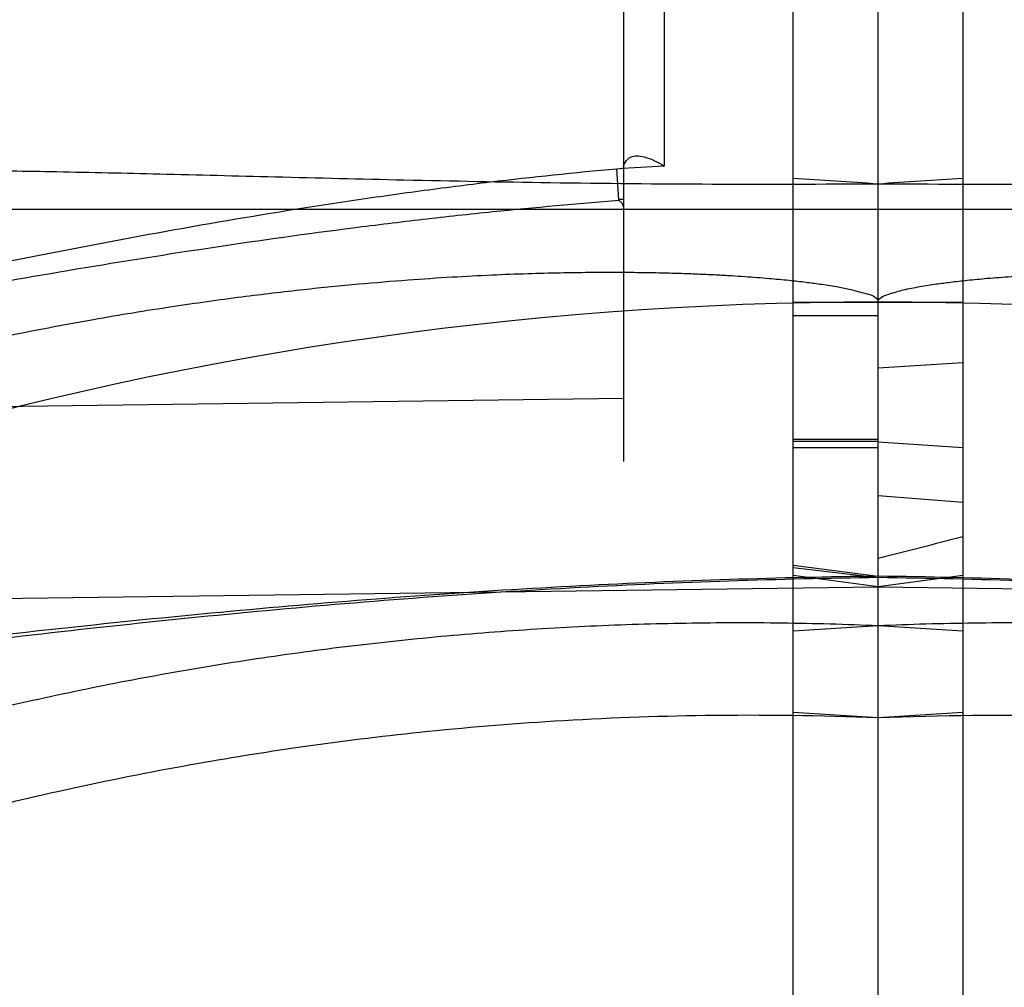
# Model space of a CAD drawing. Header units: millimetres. Extents: x 0 to 297, y 0 to 210.
# Tile 50 of 256: x 141.183 to 141.287, y 91.147 to 91.249. Entities that reach past the tile are written whole.
import ezdxf

# ---------------------------------------------------------------- set-up
doc = ezdxf.new("R2010")
doc.units = ezdxf.units.MM
doc.header["$LTSCALE"] = 16.335
doc.layers.get('0').update_dxf_attribs({"linetype": 'CONTINUOUS'})
for name, color, linetype in [('01_GLOBAL', 7, 'CONTINUOUS'), ('INTFCLR_1', 7, 'CONTINUOUS'), ('INTFCLR_144815', 7, 'CONTINUOUS'), ('INTFCLR_72935', 7, 'CONTINUOUS')]:
    doc.layers.add(name, color=color, linetype=linetype)

msp = doc.modelspace()

# ---------------------------------------------------------------- linework, layer by layer
at = {"color": 7, "linetype": 'Continuous'}
msp.add_circle((142.5788034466, 92.2083412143), 3.42, dxfattribs=at)
at = {"color": 9, "linetype": 'Continuous'}
msp.add_arc((142.5788034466, 92.2083412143), 3.3761688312, 182.9674534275, 267.0325465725, dxfattribs=at)
at = {"layer": '01_GLOBAL', "color": 7, "linetype": 'Continuous'}
msp.add_circle((142.5788034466, 92.2083412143), 3.465, dxfattribs=at)
at = {"layer": 'INTFCLR_1', "color": 6, "linetype": 'Continuous'}
for p, q in [((141.264551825, 90.1208769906), (141.264551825, 91.6493021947)), ((141.273551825, 91.0042579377), (141.273551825, 91.6500895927)), ((141.264551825, 91.1846228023), (141.273551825, 91.18519053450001)), ((141.264551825, 91.1760030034), (141.273551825, 91.1754196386))]:
    msp.add_line(p, q, dxfattribs=at)
at = {"layer": 'INTFCLR_1', "color": 9, "linetype": 'Continuous'}
for p, q in [((141.264551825, 91.2293395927), (141.5094200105, 91.2293395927)), ((141.264551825, 91.21948639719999), (141.273551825, 91.21948639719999)), ((141.264551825, 91.21806668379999), (141.273551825, 91.21806668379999)), ((141.273551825, 91.2049275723), (141.264551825, 91.2049275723)), ((141.264551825, 91.2047509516), (141.273551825, 91.2047509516)), ((141.273551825, 91.20403586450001), (141.264551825, 91.20403586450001)), ((141.264551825, 91.191579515), (141.273551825, 91.1904181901)), ((141.264551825, 91.19134362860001), (141.273551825, 91.19026956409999)), ((141.273551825, 91.1892905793), (141.264551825, 91.19048524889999)), ((141.273551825, 91.18929057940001), (141.5103153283, 91.1861794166))]:
    msp.add_line(p, q, dxfattribs=at)
at = {"layer": 'INTFCLR_1', "color": 6, "linetype": 'Continuous'}
for centre, radius, start, end in [((141.273551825, 90.84008959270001), 0.5431065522, 270, 90.00000002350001), ((141.273551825, 90.84008959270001), 0.5161422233, 270, 90.00000002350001), ((141.1760619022, 89.80764390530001), 1.4276944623, 86.0845186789, 86.4464732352)]:
    msp.add_arc(centre, radius, start, end, dxfattribs=at)
at = {"layer": 'INTFCLR_1', "color": 9, "linetype": 'Continuous'}
for radius, start, end in [(0.4693968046, 56.81755615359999, 90), (0.3793960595, 22.4933176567, 89.9999999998)]:
    msp.add_arc((141.273551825, 90.84008959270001), radius, start, end, dxfattribs=at)
at = {"layer": 'INTFCLR_1', "color": 6, "linetype": 'Continuous'}
for points, knots in [([(141.379894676, 91.23346838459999), (141.376638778, 91.2334797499), (141.3700912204, 91.2334475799), (141.359849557, 91.2332835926), (141.348752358, 91.23302877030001), (141.3363487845, 91.23270915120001), (141.3224467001, 91.23236886), (141.3070197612, 91.23208418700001), (141.290522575, 91.2319390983), (141.2792188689, 91.2319647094), (141.273551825, 91.23200597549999)], [0, 0, 0, 0, 0.09183865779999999, 0.1846797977, 0.2889176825, 0.4049349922, 0.5346599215, 0.6811662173, 0.8401472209, 1, 1, 1, 1]), ([(141.273551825, 91.21948639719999), (141.2735451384, 91.2199503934), (141.274883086, 91.2204007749), (141.2762436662, 91.22080334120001), (141.2780015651, 91.22114186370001), (141.2796433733, 91.2214002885), (141.2813213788, 91.2216213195), (141.2831112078, 91.2218229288), (141.2852581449, 91.22202557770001), (141.2873008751, 91.22218220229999), (141.2891684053, 91.2223017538), (141.2907706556, 91.22239004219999), (141.292527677, 91.2224710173), (141.2944560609, 91.2225421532), (141.2965742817, 91.2226003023), (141.2989030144, 91.2226415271), (141.3014654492, 91.2226609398), (141.3042888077, 91.2226524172), (141.3074041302, 91.222608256), (141.3108470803, 91.22251875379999), (141.3146592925, 91.2223716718), (141.3188891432, 91.2221514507), (141.3235937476, 91.2218380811), (141.3288408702, 91.22140568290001), (141.3347121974, 91.2208202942), (141.3413059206, 91.2200375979), (141.3487416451, 91.2189963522), (141.3571698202, 91.2176227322), (141.3631147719, 91.2164771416), (141.3662812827, 91.21583959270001)], [0, 0, 0, 0, 0.0148658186, 0.0326246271, 0.0512708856, 0.0704117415, 0.0863408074, 0.1053750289, 0.1281438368, 0.1554085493, 0.1710067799, 0.188092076, 0.2068144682, 0.2273525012, 0.2499096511, 0.2746969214, 0.3019647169, 0.3319990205, 0.3651428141, 0.401772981, 0.4423296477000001, 0.4873557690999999, 0.5374568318, 0.5933715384, 0.6560113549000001, 0.7264694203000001, 0.8060723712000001, 0.8965240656, 1, 1, 1, 1]), ([(141.273551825, 91.18519053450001), (141.2769387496, 91.1853348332), (141.2837172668, 91.1855235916), (141.2938885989, 91.1855068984), (141.3040550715, 91.18519041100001), (141.3142077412, 91.18457440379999), (141.3243378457, 91.183659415), (141.3344365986, 91.18244623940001), (141.3444952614, 91.18093592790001), (141.3545051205, 91.1791297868), (141.3644574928, 91.17702938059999), (141.3743437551, 91.1746365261), (141.3841553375, 91.17195329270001), (141.3938837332, 91.168982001), (141.4035204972, 91.1657252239), (141.4130572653, 91.1621857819), (141.4224857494, 91.1583667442), (141.4317977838, 91.15427141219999), (141.4409853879, 91.14990328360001), (141.4500404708, 91.1452661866), (141.4589553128, 91.1403640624), (141.4677219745, 91.1352012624), (141.4763330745, 91.1297821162), (141.4847808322, 91.1241115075), (141.4930580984, 91.1181942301), (141.5011574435, 91.11203559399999), (141.5090720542, 91.1056407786), (141.5167948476, 91.0990155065), (141.5243193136, 91.0921653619), (141.531638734, 91.0850964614), (141.5387469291, 91.07781477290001), (141.5456375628, 91.07032678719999), (141.5523048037, 91.06263884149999), (141.5587427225, 91.0547577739), (141.5649458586, 91.0466902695), (141.5709087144, 91.0384434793), (141.5766262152, 91.0300244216), (141.5820933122, 91.02144053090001), (141.5873053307, 91.0126991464), (141.5922576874, 91.003807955), (141.5969461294, 90.99477459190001), (141.6013665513, 90.98560696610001), (141.6055151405, 90.97631298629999), (141.6093882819, 90.96690074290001), (141.6129825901, 90.9573784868), (141.6151908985, 90.9509622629), (141.6162475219, 90.9477387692)], [0, 0, 0, 0, 0.0227205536, 0.0454410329, 0.06816134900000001, 0.09088163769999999, 0.1136018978, 0.1363221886, 0.1590426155, 0.1817632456, 0.2044840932, 0.2272051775, 0.2499266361, 0.2726484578, 0.2953706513, 0.3180932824, 0.3408163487, 0.363539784, 0.3862638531, 0.4089891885, 0.4317141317, 0.4544408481, 0.4771673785, 0.4998953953, 0.5226228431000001, 0.5453516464, 0.5680799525, 0.5908095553, 0.6135387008, 0.6362690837, 0.6589990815, 0.6817302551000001, 0.7044610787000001, 0.7271930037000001, 0.7499246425, 0.7726572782, 0.7953897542, 0.8181230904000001, 0.8408563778, 0.8635903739, 0.8863244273, 0.90905904, 0.9317938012, 0.9545290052, 0.9772643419, 1, 1, 1, 1]), ([(141.273551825, 91.1754196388), (141.2802383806, 91.17569400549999), (141.2936314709, 91.1758414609), (141.3136931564, 91.174861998), (141.333696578, 91.17267773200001), (141.3536324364, 91.1692804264), (141.3733835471, 91.16467002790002), (141.3925222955, 91.1589612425), (141.4112398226, 91.1521542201), (141.429528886, 91.1442551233), (141.4476081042, 91.1351158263), (141.4650996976, 91.12490336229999), (141.4819327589, 91.1136612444), (141.4980515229, 91.1014306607), (141.513396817, 91.0882570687), (141.5279188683, 91.0741852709), (141.5415615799, 91.05927217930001), (141.5542787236, 91.0435689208), (141.566017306, 91.02714532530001), (141.5767435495, 91.01005456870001), (141.586423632, 90.99235160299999), (141.5950207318, 90.97410428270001), (141.6025009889, 90.9553900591), (141.6088428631, 90.9362701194), (141.6140279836, 90.9168033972), (141.6180381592, 90.8970567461), (141.6208576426, 90.877105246), (141.6224756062, 90.8570295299), (141.6228875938, 90.8369136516), (141.6220957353, 90.81682868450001), (141.6201063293, 90.7968408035), (141.6169268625, 90.77700966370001), (141.6125686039, 90.7574039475), (141.6070465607, 90.7380925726), (141.600382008, 90.71915006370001), (141.5926019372, 90.70065078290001), (141.5837385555, 90.6826636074), (141.5738222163, 90.6652440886), (141.5628929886, 90.6484599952), (141.5509916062, 90.6323694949), (141.538163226, 90.6170274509), (141.5244418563, 90.60247353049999), (141.5098870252, 90.5887718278), (141.494542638, 90.575960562), (141.4784714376, 90.5640906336), (141.4617271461, 90.5532022), (141.4443769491, 90.5433356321), (141.4265001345, 90.5345314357), (141.4085261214, 90.52696935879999), (141.3910227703, 90.52076276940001), (141.374768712, 90.51595910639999), (141.3600533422, 90.5123677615), (141.3469461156, 90.50974854), (141.3344969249, 90.50774192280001), (141.32162892, 90.50614919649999), (141.3073219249, 90.50496210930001), (141.2911119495, 90.5043520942), (141.2796603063, 90.5045088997), (141.273551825, 90.5047595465)], [0, 0, 0, 0, 0.0185657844, 0.0371317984, 0.05569073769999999, 0.0743563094, 0.09320240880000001, 0.1119235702, 0.129729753, 0.1484268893, 0.1671582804, 0.1858963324, 0.2045840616, 0.2232805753, 0.241995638, 0.2606572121, 0.2793460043, 0.298034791, 0.3166822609, 0.3353170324, 0.3539796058, 0.3726237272, 0.3912431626, 0.4098577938, 0.4284754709, 0.4470981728, 0.4657246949, 0.4843423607, 0.5029403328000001, 0.5215094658, 0.5400731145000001, 0.5586325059, 0.5771954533, 0.5957587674, 0.6143211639, 0.6328711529, 0.651401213, 0.6699184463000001, 0.6884460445, 0.7069331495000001, 0.7254085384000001, 0.7438945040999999, 0.7623917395, 0.7808314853, 0.7993176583, 0.8177869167, 0.8362093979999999, 0.8546575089, 0.8730374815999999, 0.8902753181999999, 0.9061521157, 0.9200376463, 0.9322836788, 0.9432240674, 0.9550134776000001, 0.9682465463, 0.9830392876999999, 1, 1, 1, 1])]:
    msp.add_open_spline(points, degree=3, knots=knots, dxfattribs=at)
at = {"layer": 'INTFCLR_1', "color": 9, "linetype": 'Continuous'}
for points, knots in [([(141.5103153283, 91.1861794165), (141.5103153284, 91.1853274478), (141.5101091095, 91.1836521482), (141.509112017, 91.18133788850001), (141.507542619, 91.1793769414), (141.5055265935, 91.177755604), (141.5031614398, 91.17642851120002), (141.4995441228, 91.17496275), (141.4955606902, 91.173984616), (141.4913735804, 91.17332066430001), (141.4869069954, 91.1728277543), (141.4811217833, 91.1725217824), (141.4739824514, 91.1725139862), (141.4678859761, 91.17273595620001), (141.4629075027, 91.173020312), (141.4578247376, 91.1733721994), (141.4514026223, 91.17391720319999), (141.4436244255, 91.1746968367), (141.433108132, 91.17586993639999), (141.419852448, 91.1775061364), (141.4038479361, 91.1795755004), (141.3877160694, 91.18164414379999), (141.365980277, 91.1842938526), (141.3440731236, 91.18661308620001), (141.3247806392, 91.1881731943), (141.3136773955, 91.18891637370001), (141.2975311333, 91.1898406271), (141.2841483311, 91.19028249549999), (141.2735518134, 91.1904181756)], [0, 0, 0, 0, 0.0104860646, 0.0204761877, 0.0306271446, 0.0410848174, 0.0521313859, 0.0638920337, 0.0890319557, 0.1023818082, 0.1160723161, 0.1443183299, 0.1736348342, 0.2039189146, 0.219389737, 0.2350089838, 0.2666261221, 0.2987127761, 0.3312205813, 0.3968618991, 0.4630987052, 0.529845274, 0.597038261, 0.7326043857, 0.8009458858, 0.8352534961, 0.8695669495, 1, 1, 1, 1]), ([(141.5115099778, 91.1859520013), (141.511509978, 91.18505605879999), (141.511304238, 91.18330038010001), (141.5103069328, 91.1808680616), (141.5087318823, 91.178801), (141.5067042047, 91.177089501), (141.5043245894, 91.1756885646), (141.500690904, 91.1741433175), (141.4966823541, 91.1731083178), (141.492469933, 91.1724055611), (141.4879800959, 91.17188301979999), (141.4821639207, 91.1715560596), (141.4749863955, 91.17154191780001), (141.4688578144, 91.1717705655), (141.4638533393, 91.17206584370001), (141.4587437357, 91.1724321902), (141.4522877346, 91.1730008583), (141.4444688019, 91.17381561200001), (141.4338970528, 91.17504279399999), (141.4205719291, 91.1767559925), (141.4044841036, 91.17892413), (141.3882680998, 91.1810923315), (141.3664199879, 91.1838698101), (141.3443981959, 91.1863007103), (141.3250025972, 91.1879340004), (141.3138407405, 91.188710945), (141.297626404, 91.1896748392), (141.2841884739, 91.1901326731), (141.2735518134, 91.1902695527)], [0, 0, 0, 0, 0.0109495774, 0.0213196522, 0.0317515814, 0.042393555, 0.05355310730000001, 0.0653771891, 0.09055277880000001, 0.1038959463, 0.1175707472, 0.1457706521, 0.1750333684, 0.2052626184, 0.220706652, 0.2362998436, 0.2678673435, 0.2999076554, 0.3323720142, 0.397933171, 0.4640942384, 0.5307643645, 0.5978761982, 0.7332556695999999, 0.8014900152, 0.8357407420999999, 0.869995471, 1, 1, 1, 1])]:
    msp.add_open_spline(points, degree=3, knots=knots, dxfattribs=at)
at = {"layer": 'INTFCLR_144815', "color": 6, "linetype": 'Continuous'}
for radius in [0.5743020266, 0.5472855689]:
    msp.add_circle((141.273551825, 90.84008959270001), radius, dxfattribs=at)
for radius, start, end in [(0.7917112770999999, 313.9937911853, 154.5150993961), (0.7647112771, 312.9543589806, 154.5144414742), (0.7590682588, 71.6563998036, 156.0440844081), (0.7468663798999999, 70.9981667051, 162.0018332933), (0.5949342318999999, 45.0000000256, 314.9999999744), (0.5938695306, 44.999999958, 315.000000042), (0.5930090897, 44.99999997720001, 315.0000000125), (0.5750735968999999, 47.86578076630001, 312.1342192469)]:
    msp.add_arc((141.273551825, 90.84008959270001), radius, start, end, dxfattribs=at)
at = {"layer": 'INTFCLR_144815', "color": 9, "linetype": 'Continuous'}
for radius, start, end in [(0.7861461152, 71.617857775, 156.0236179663), (0.7771464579, 71.6178577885, 156.0236179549), (0.743791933, 70.768222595, 162.2317774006), (0.6197635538, 52.2436298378, 307.7563701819), (0.5837869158, 52.5411294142, 307.4588705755)]:
    msp.add_arc((141.273551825, 90.84008959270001), radius, start, end, dxfattribs=at)
at = {"layer": 'INTFCLR_72935', "color": 6, "linetype": 'Continuous'}
for p, q in [((141.273551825, 90.11108959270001), (141.273551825, 91.6500895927)), ((141.282551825, 91.6493021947), (141.282551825, 90.1208769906)), ((141.246551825, 91.2869085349), (141.246551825, 91.20259073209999)), ((141.273551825, 91.18519053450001), (141.282551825, 91.1846228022)), ((141.273551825, 91.1754196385), (141.282551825, 91.1760030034))]:
    msp.add_line(p, q, dxfattribs=at)
at = {"layer": 'INTFCLR_72935', "color": 9, "linetype": 'Continuous'}
for p, q in [((141.2508642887, 91.37584123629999), (141.2508642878, 91.2339162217)), ((141.2458310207, 91.23361571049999), (141.2460335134, 91.2303393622)), ((141.2460335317, 91.2303395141), (141.246100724, 91.2302428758)), ((141.0376836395, 91.2293395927), (141.282551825, 91.2293395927)), ((141.273551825, 91.21948639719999), (141.282551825, 91.21948639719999)), ((141.282551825, 91.2130453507), (141.273551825, 91.2124760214)), ((141.246551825, 91.20926480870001), (141.0304859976, 91.20642562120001)), ((141.282551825, 91.20403586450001), (141.273551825, 91.20462862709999)), ((141.282551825, 91.19822085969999), (141.273551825, 91.19894850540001)), ((141.282551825, 91.19048524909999), (141.273551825, 91.18929057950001)), ((141.0367883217, 91.1861794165), (141.273551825, 91.18929057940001))]:
    msp.add_line(p, q, dxfattribs=at)
at = {"layer": 'INTFCLR_72935', "color": 6, "linetype": 'Continuous'}
msp.add_lwpolyline([(141.246551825, 91.2295907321), (141.2465498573, 91.22963452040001), (141.2465437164, 91.22967844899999), (141.2465334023, 91.22972251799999), (141.2465189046, 91.22976678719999), (141.2465002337, 91.2298111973), (141.2464774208, 91.22985557), (141.2464503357, 91.229899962), (141.2464191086, 91.229944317), (141.2463841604, 91.22998828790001), (141.2463455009, 91.2300317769), (141.2463031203, 91.23007488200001), (141.2462574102, 91.2301175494), (141.2462085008, 91.23015976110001), (141.2461562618, 91.23020153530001), (141.2461006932, 91.2302428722)], dxfattribs=at)
for centre, radius, start, end in [((141.273551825, 90.84008959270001), 0.5431065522, 90, 270.0000000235), ((141.273551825, 90.84008959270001), 0.5161422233, 90, 270.0000000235), ((141.3718393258, 89.79542434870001), 1.4399399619, 93.5550652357, 93.9139416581), ((140.6543013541, 93.6108704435), 2.4965731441, 284.361570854, 284.5748839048)]:
    msp.add_arc(centre, radius, start, end, dxfattribs=at)
at = {"layer": 'INTFCLR_72935', "color": 9, "linetype": 'Continuous'}
for centre, radius, start, end in [((141.273551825, 90.84008959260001), 0.4693968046, 89.99999997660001, 123.1824438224), ((141.273551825, 90.84008959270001), 0.3944795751, 93.29704716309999, 94.02708340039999), ((141.2735518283, 90.84008953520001), 0.3912188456, 93.95760211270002, 94.03408656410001), ((141.273551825, 90.84008959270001), 0.3793960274, 90.00000000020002, 157.5066823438)]:
    msp.add_arc(centre, radius, start, end, dxfattribs=at)
at = {"layer": 'INTFCLR_72935', "color": 6, "linetype": 'Continuous'}
for points, knots in [([(141.246551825, 91.2336175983), (141.246551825, 91.2341040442), (141.24719825, 91.2351662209), (141.2491102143, 91.2348720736), (141.2502077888, 91.2343319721), (141.2508642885, 91.2339162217)], [0, 0, 0, 0, 0.2795548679, 0.5534258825, 1, 1, 1, 1]), ([(141.273551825, 91.23200597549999), (141.2676886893, 91.2319632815), (141.2560969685, 91.23193899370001), (141.2393401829, 91.2320945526), (141.2238865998, 91.232386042), (141.2100880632, 91.2327265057), (141.1978117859, 91.2330421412), (141.1868672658, 91.2332910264), (141.176810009, 91.2334491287), (141.1703947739, 91.23347950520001), (141.167208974, 91.23346838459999)], [0, 0, 0, 0, 0.165384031, 0.3269568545, 0.4726645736, 0.6013515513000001, 0.716285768, 0.8190523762, 0.9101385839, 1, 1, 1, 1]), ([(141.1808223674, 91.21583959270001), (141.1839915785, 91.2164776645), (141.189941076, 91.2176240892), (141.1983751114, 91.2189983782), (141.2058147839, 91.2200398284), (141.2124111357, 91.2208224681), (141.2182840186, 91.2214076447), (141.2235320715, 91.22183976), (141.2282371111, 91.2221527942), (141.2324674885, 91.2223726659), (141.2362796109, 91.2225193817), (141.239722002, 91.2226085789), (141.2428364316, 91.2226525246), (141.2456591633, 91.2226608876), (141.2482211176, 91.22264131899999), (141.2505487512, 91.22259993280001), (141.252665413, 91.22254164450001), (141.2545922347, 91.2224703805), (141.2563481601, 91.2223892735), (141.2579498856, 91.22230083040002), (141.2598173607, 91.22218105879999), (141.261860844, 91.2220240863), (141.2640091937, 91.2218210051), (141.2658001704, 91.2216187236), (141.2674777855, 91.22139780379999), (141.268992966, 91.22115675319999), (141.2705880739, 91.2208613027), (141.2719392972, 91.22046342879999), (141.2735602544, 91.22009445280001), (141.273551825, 91.21948639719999)], [0, 0, 0, 0, 0.1035819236, 0.1941091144, 0.2737664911, 0.3442623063, 0.4069300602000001, 0.4628606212, 0.5129759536, 0.558011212, 0.5985841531, 0.6352066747, 0.6683427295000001, 0.6983809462, 0.7256480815, 0.7504309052, 0.7729709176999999, 0.7934924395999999, 0.8122092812, 0.8292914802, 0.8448907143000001, 0.8721665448, 0.8949595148, 0.9140165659, 0.9299478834, 0.9490594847, 0.9636116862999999, 0.9805154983, 1, 1, 1, 1]), ([(140.9308561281, 90.9477387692), (140.9319127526, 90.95096226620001), (140.9341210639, 90.9573784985), (140.937715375, 90.9669007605), (140.941588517, 90.97631300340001), (140.9457371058, 90.9856069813), (140.950157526, 90.9947746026), (140.9548459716, 91.0038079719), (140.9597983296, 91.0126991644), (140.9650103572, 91.0214405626), (140.9704774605, 91.03002446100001), (140.9761949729, 91.0384435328), (140.9821578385, 91.04669033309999), (140.9883609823, 91.05475784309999), (140.9947989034, 91.0626389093), (141.0014661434, 91.0703268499), (141.0083567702, 91.0778148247), (141.0154649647, 91.0850965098), (141.0227843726, 91.0921653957), (141.0303088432, 91.0990155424), (141.038031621, 91.1056407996), (141.0459462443, 91.11203562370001), (141.0540455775, 91.1181942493), (141.0623228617, 91.1241115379), (141.0707706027, 91.12978213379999), (141.0793817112, 91.13520128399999), (141.0881483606, 91.1403640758), (141.0970631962, 91.14526619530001), (141.1061182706, 91.1499032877), (141.1153058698, 91.154271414), (141.1246179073, 91.1583667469), (141.1340463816, 91.1621857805), (141.1435831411, 91.1657252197), (141.1532199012, 91.1689819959), (141.1629482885, 91.1719532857), (141.1727598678, 91.1746365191), (141.1826461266, 91.1770293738), (141.1925985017, 91.1791297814), (141.2026083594, 91.18093592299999), (141.2126670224, 91.1824462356), (141.2227657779, 91.18365941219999), (141.2328958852, 91.18457440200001), (141.2430485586, 91.1851904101), (141.2532150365, 91.1855068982), (141.2633863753, 91.1855235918), (141.2701648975, 91.1853348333), (141.273551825, 91.18519053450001)], [0, 0, 0, 0, 0.0227356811, 0.0454710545, 0.0682062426, 0.09094098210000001, 0.1136756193, 0.1364096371, 0.1591436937, 0.1818769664, 0.2046103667, 0.2273428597, 0.2500755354, 0.2728072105, 0.2955391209, 0.3182699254, 0.3410011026, 0.3637310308, 0.3864614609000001, 0.4091905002, 0.4319201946, 0.4546483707, 0.4773773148, 0.5001046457, 0.5228327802, 0.5455591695, 0.5682859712, 0.5910108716, 0.6137361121, 0.6364602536, 0.6591836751, 0.681906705, 0.7046293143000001, 0.7273515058, 0.750073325, 0.77279473, 0.7955158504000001, 0.8182366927, 0.8409573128, 0.8636777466, 0.886398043, 0.9091183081, 0.9318386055, 0.9545589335, 0.9772794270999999, 1, 1, 1, 1]), ([(141.273551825, 90.5047595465), (141.2668652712, 90.5044851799), (141.2534721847, 90.5043377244), (141.2334105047, 90.5053171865), (141.2134070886, 90.50750145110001), (141.1934712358, 90.51089875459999), (141.1737201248, 90.5155091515), (141.1545813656, 90.52121793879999), (141.1358638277, 90.5280249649), (141.1175747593, 90.5359240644), (141.099495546, 90.5450633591), (141.0820039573, 90.55527582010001), (141.0651709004, 90.56651793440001), (141.0490521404, 90.5787485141), (141.0337068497, 90.59192210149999), (141.0191848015, 90.6059938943), (141.0055420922, 90.6209069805), (140.9928249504, 90.6366102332), (140.9810863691, 90.65303382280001), (140.9703601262, 90.670124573), (140.9606800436, 90.68782753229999), (140.9520829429, 90.706074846), (140.9446026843, 90.72478906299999), (140.9382608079, 90.7439089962), (140.9330756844, 90.76337571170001), (140.9290655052, 90.7831223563), (140.9262460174, 90.8030738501), (140.9246280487, 90.82314956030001), (140.9242160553, 90.843265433), (140.9250079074, 90.8633503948), (140.9269973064, 90.883338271), (140.9301767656, 90.9031694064), (140.9345350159, 90.9227751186), (140.9400570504, 90.9420864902), (140.9467215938, 90.96102899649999), (140.954501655, 90.97952827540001), (140.9633650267, 90.99751544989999), (140.9732813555, 91.0149349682), (140.9842105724, 91.0317190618), (140.9961119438, 91.04780956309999), (141.0089403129, 91.0631516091), (141.0226616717, 91.07770553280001), (141.0372164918, 91.09140723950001), (141.0525608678, 91.10421850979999), (141.0686320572, 91.116088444), (141.0853763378, 91.1269768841), (141.1027265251, 91.13684346), (141.1206033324, 91.145647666), (141.1385773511, 91.15320975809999), (141.1560807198, 91.1594163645), (141.1723348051, 91.16422004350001), (141.1870502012, 91.16781140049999), (141.200157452, 91.1704306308), (141.2126066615, 91.17243725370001), (141.2254746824, 91.1740299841), (141.2397816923, 91.17521707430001), (141.2559916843, 91.1758270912), (141.2674433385, 91.1756702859), (141.273551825, 91.1754196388)], [0, 0, 0, 0, 0.0185657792, 0.0371317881, 0.0556907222, 0.0743562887, 0.09320238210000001, 0.1119235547, 0.1297297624, 0.1484268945, 0.1671582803, 0.1858963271, 0.2045840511, 0.2232805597, 0.2419956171, 0.2606571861, 0.279345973, 0.2980347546, 0.3166822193, 0.3353169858, 0.3539795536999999, 0.37262367, 0.3912431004, 0.4098577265, 0.4284753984, 0.447098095, 0.4657246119, 0.4843422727, 0.5029402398, 0.5215093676, 0.5400730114, 0.5586323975, 0.5771953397, 0.5957586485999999, 0.6143210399, 0.632871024, 0.6514010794, 0.6699183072, 0.6884459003, 0.706933, 0.7254083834, 0.7438943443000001, 0.7623915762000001, 0.7808313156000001, 0.7993174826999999, 0.8177867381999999, 0.836209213, 0.8546573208, 0.8730372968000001, 0.8902751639, 0.9061519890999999, 0.920037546, 0.9322836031, 0.9432240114, 0.9550134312, 0.9682465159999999, 0.9830392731, 1, 1, 1, 1])]:
    msp.add_open_spline(points, degree=3, knots=knots, dxfattribs=at)
at = {"layer": 'INTFCLR_72935', "color": 9, "linetype": 'Continuous'}
for points, knots in [([(141.2458483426, 91.2335951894), (141.2413746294, 91.23319668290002), (141.2344091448, 91.2324648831), (141.2249726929, 91.231264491), (141.2150408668, 91.2298548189), (141.2026819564, 91.22784930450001), (141.1830382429, 91.2242190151), (141.1586968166, 91.21905800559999), (141.1345258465, 91.2134574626), (141.1152826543, 91.2089877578), (141.1033003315, 91.206274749), (141.0937435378, 91.2042115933), (141.0866283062, 91.2027448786), (141.0795678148, 91.2013808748), (141.0725796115, 91.200149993), (141.0656890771, 91.19909070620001), (141.058927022, 91.19825219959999), (141.0533784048, 91.19778728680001), (141.0490276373, 91.1976119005), (141.0448628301, 91.1975941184), (141.0412909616, 91.19780633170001), (141.0383488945, 91.1982640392), (141.0365356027, 91.1986304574), (141.0344031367, 91.1992341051), (141.0320868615, 91.2002781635), (141.0301528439, 91.2017294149), (141.0288158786, 91.2037075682), (141.0285392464, 91.2052768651), (141.0285392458, 91.2060636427)], [0, 0, 0, 0, 0.0599815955, 0.0935157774, 0.1270332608, 0.1939430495, 0.26070596, 0.393794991, 0.5261936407, 0.5920528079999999, 0.6576234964, 0.6902613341, 0.7226196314, 0.7546411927, 0.7862921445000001, 0.8173760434, 0.8477331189, 0.877273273, 0.8917050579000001, 0.9058693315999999, 0.9328966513, 0.9393490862, 0.9456202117, 0.9575967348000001, 0.9688702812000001, 0.9793819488, 0.9894928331, 1, 1, 1, 1]), ([(141.246100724, 91.2302428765), (141.2416316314, 91.22990283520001), (141.2346915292, 91.2292782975), (141.2252975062, 91.2282516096), (141.2154500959, 91.22704931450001), (141.2031958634, 91.2253359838), (141.1837201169, 91.22222789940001), (141.159579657, 91.21779435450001), (141.1355966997, 91.21295999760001), (141.1165095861, 91.2090902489), (141.1046262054, 91.20673626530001), (141.0951495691, 91.2049428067), (141.0880927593, 91.2036656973), (141.0810902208, 91.2024759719), (141.0741593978, 91.2014000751), (141.0673255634, 91.2004714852), (141.0606194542, 91.199733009), (141.0549805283, 91.1993090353), (141.0515798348, 91.1991874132), (141.0503701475, 91.1991664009)], [0, 0, 0, 0, 0.06778998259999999, 0.1053769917, 0.1429270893, 0.2178334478, 0.292508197, 0.4412092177, 0.5890186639, 0.6625428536, 0.7357739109, 0.7722438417, 0.8084191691, 0.8442397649, 0.8796715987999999, 0.9144981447, 0.9485422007, 0.9817008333, 1, 1, 1, 1]), ([(141.2735518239, 91.1902695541), (141.2629990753, 91.19013377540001), (141.2413516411, 91.18940028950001), (141.2086728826, 91.1869526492), (141.1838322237, 91.1842205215), (141.1673053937, 91.1821689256), (141.156366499, 91.1807619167), (141.1428202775, 91.178951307), (141.1267293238, 91.1767821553), (141.1108661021, 91.1747414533), (141.0977882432, 91.1732686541), (141.0887207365, 91.1724617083), (141.0836029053, 91.17208915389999), (141.0785715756, 91.1717860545), (141.0724035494, 91.1715472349), (141.0651780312, 91.17154935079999), (141.0593225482, 91.1718666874), (141.0548027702, 91.1723818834), (141.050569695, 91.1730764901), (141.0465451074, 91.174101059), (141.0433041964, 91.1754596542), (141.0416321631, 91.17636325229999), (141.0401087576, 91.1773401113), (141.0384136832, 91.1787560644), (141.0368155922, 91.18083229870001), (141.0358025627, 91.18327931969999), (141.0355936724, 91.18505021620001), (141.0355936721, 91.1859519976)], [0, 0, 0, 0, 0.1289791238, 0.2646226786, 0.4003991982, 0.4343493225, 0.4681532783, 0.5351875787, 0.6013739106, 0.6665844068, 0.7306530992, 0.7621962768, 0.7778322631, 0.7933636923, 0.8237961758, 0.8532549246, 0.8816423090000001, 0.8954069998, 0.9088266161, 0.934067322, 0.9459193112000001, 0.9516765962, 0.9572743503, 0.9680213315, 0.9784973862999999, 0.9889790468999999, 1, 1, 1, 1]), ([(141.2735518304, 91.19041817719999), (141.2630387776, 91.19028358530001), (141.2414911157, 91.18957597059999), (141.2089686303, 91.18723527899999), (141.1842550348, 91.1846283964), (141.167812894, 91.1826710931), (141.1569311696, 91.18132887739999), (141.1434554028, 91.17960143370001), (141.1274477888, 91.17753111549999), (141.1116666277, 91.17558207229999), (141.0986572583, 91.1741737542), (141.0896378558, 91.1734005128), (141.0845468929, 91.1730427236), (141.0794543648, 91.1727458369), (141.0756274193, 91.17260314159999), (141.0730632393, 91.1725583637)], [0, 0, 0, 0, 0.1566143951, 0.3210466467, 0.4855983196, 0.5267373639, 0.5676974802, 0.6489192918, 0.7291134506, 0.8081312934, 0.8857786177, 0.92401377, 0.9429688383, 0.9617983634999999, 1, 1, 1, 1])]:
    msp.add_open_spline(points, degree=3, knots=knots, dxfattribs=at)

doc.saveas('drawing.dxf')
